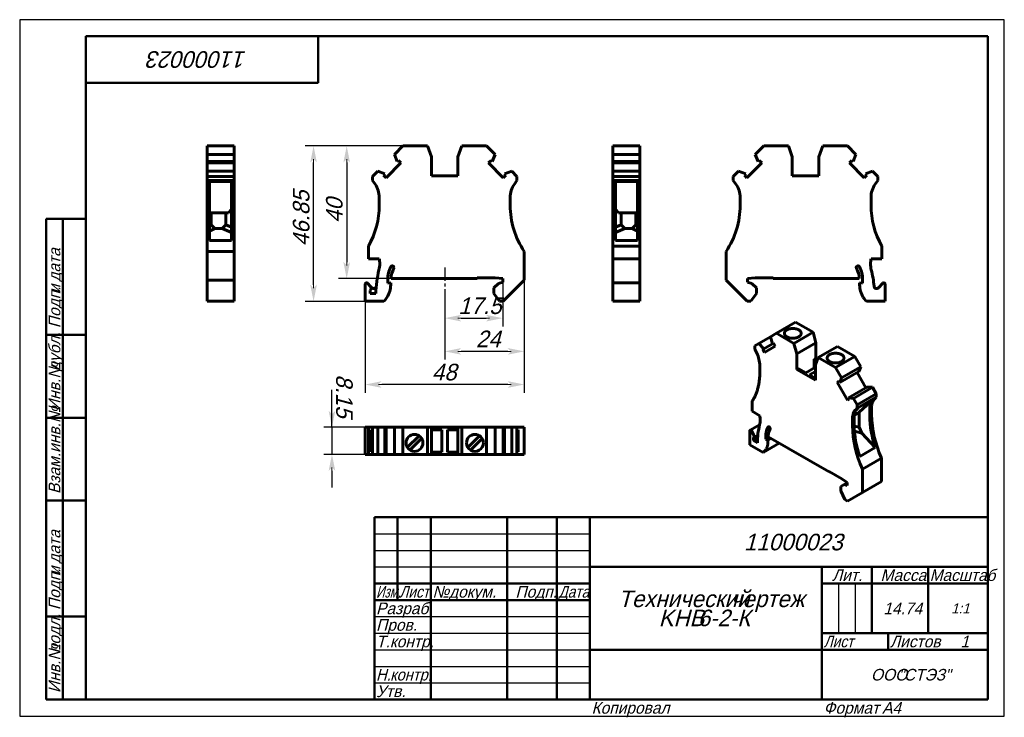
# Model space of a CAD drawing. Header units: millimetres. Extents: x 0 to 297, y 0 to 210.
import ezdxf

# ---------------------------------------------------------------- set-up
doc = ezdxf.new("R2010")
doc.units = ezdxf.units.MM
doc.linetypes.add('CENTER_per1_scale0.127559', pattern=[6.48, 4.05, -0.81, 0.81, -0.81])
doc.styles.add('TextStyle_1', font='T-FLEX Type A.TTF', dxfattribs={"oblique": 15, "height": 5})
doc.styles.add('TextStyle_2', font='T-FLEX Type A.TTF', dxfattribs={"oblique": 15, "height": 3.5})
doc.styles.add('TextStyle_3', font='T-FLEX Type A.TTF', dxfattribs={"width": 0.744064, "oblique": 15, "height": 3.5})
doc.styles.add('TextStyle_4', font='T-FLEX Type A.TTF', dxfattribs={"width": 0.883061, "oblique": 15, "height": 3.5})
doc.styles.add('TextStyle_5', font='T-FLEX Type A.TTF', dxfattribs={"width": 0.94413, "oblique": 15, "height": 3.5})
doc.styles.add('TextStyle_6', font='T-FLEX Type A.TTF', dxfattribs={"width": 0.98844, "oblique": 15, "height": 3.5})
doc.styles.add('TextStyle_7', font='T-FLEX Type A.TTF', dxfattribs={"oblique": 15, "height": 5})
doc.styles.add('TextStyle_8', font='T-FLEX Type A.TTF', dxfattribs={"oblique": 15, "height": 3})
doc.styles.add('TextStyle_9', font='T-FLEX Type A.TTF', dxfattribs={"oblique": 15, "height": 3.5})
doc.dimstyles.new('DIM_ST_1', dxfattribs={"dimtxt": 5, "dimasz": 5, "dimexe": 2.5, "dimexo": 0, "dimtad": 1, "dimrnd": 0.01, "dimdsep": 46, "dimtxsty": 'TextStyle_1', "dimblk": 'Arrow_3_C7_Status', "dimcen": 0.09, "dimclrd": 7, "dimclre": 7, "dimclrt": 7, "dimazin": 0, "dimtfac": 1, "dimtdec": 0, "dimtmove": 0, "dimatfit": 0, "dimldrblk": 'NONE', "dimfxl": 1, "dimtvp": 1, "dimtolj": 1, "dimarcsym": 0})
doc.dimstyles.new('DIM_ST_2', dxfattribs={"dimtxt": 5, "dimasz": 5, "dimexe": 2.5, "dimexo": 0, "dimtad": 1, "dimrnd": 0.01, "dimdsep": 46, "dimtxsty": 'TextStyle_1', "dimblk": 'Arrow_3_C7_Status', "dimcen": 0.09, "dimclrd": 7, "dimclre": 7, "dimclrt": 7, "dimazin": 0, "dimtfac": 1, "dimtdec": 0, "dimtmove": 0, "dimatfit": 0, "dimldrblk": 'NONE', "dimfxl": 1, "dimtvp": 1, "dimtolj": 1, "dimarcsym": 0})

# ---------------------------------------------------------------- blocks, each defined once
blk = doc.blocks.new('Arrow_3_C7_Status')
at = {"color": 7, "linetype": 'Continuous', "lineweight": 0}
blk.add_line((-1, 0), (-0.8, 0), dxfattribs=at)
at = {"color": 7}
blk.add_solid([(-1, -0.2), (0, 0), (-0.8, 0), (-1, 0.2)], dxfattribs=at)
blk = doc.blocks.new('*D5')
at = {"color": 7, "lineweight": -2}
for p, q in [((152.2, 131.48), (152.2, 97.5)), ((104.2, 125.08), (104.2, 97.5)), ((147.2, 100), (109.2, 100))]:
    blk.add_line(p, q, dxfattribs=at)
at = {"layer": 'Defpoints', "color": 0}
for p in [(152.2, 131.48), (104.2, 125.08), (104.2, 100)]:
    blk.add_point(p, dxfattribs=at)
at = {"color": 7, "lineweight": -2, "xscale": 5, "yscale": 5, "zscale": 5, "rotation": 180}
blk.add_blockref('Arrow_3_C7_Status', (104.2, 100), dxfattribs=at)
at = {"color": 7, "lineweight": -2, "xscale": 5, "yscale": 5, "zscale": 5}
blk.add_blockref('Arrow_3_C7_Status', (152.2, 100), dxfattribs=at)
blk = doc.blocks.new('_None')
blk = doc.blocks.new('*D6')
at = {"color": 7, "lineweight": -2}
for p, q in [((115.6, 171.94), (96.14, 171.94)), ((98.64, 166.94), (98.64, 136.93)), ((112.01, 131.93), (96.14, 131.93))]:
    blk.add_line(p, q, dxfattribs=at)
at = {"layer": 'Defpoints', "color": 0}
for p in [(115.6, 171.94), (98.64, 131.93), (112.01, 131.93)]:
    blk.add_point(p, dxfattribs=at)
at = {"color": 7, "lineweight": -2, "xscale": 5, "yscale": 5, "zscale": 5}
for p, rotation in [((98.64, 171.94), 90), ((98.64, 131.93), 270)]:
    blk.add_blockref('Arrow_3_C7_Status', p, dxfattribs=dict(at, rotation=rotation))
blk = doc.blocks.new('*D7')
at = {"color": 7, "lineweight": -2}
for p, q in [((152.2, 131.48), (152.2, 107.5)), ((128.2, 128.79), (128.2, 107.5)), ((147.2, 110), (133.2, 110))]:
    blk.add_line(p, q, dxfattribs=at)
at = {"layer": 'Defpoints', "color": 0}
for p in [(152.2, 131.48), (128.2, 128.79), (128.2, 110)]:
    blk.add_point(p, dxfattribs=at)
at = {"color": 7, "lineweight": -2, "xscale": 5, "yscale": 5, "zscale": 5, "rotation": 180}
blk.add_blockref('Arrow_3_C7_Status', (128.2, 110), dxfattribs=at)
at = {"color": 7, "lineweight": -2, "xscale": 5, "yscale": 5, "zscale": 5}
blk.add_blockref('Arrow_3_C7_Status', (152.2, 110), dxfattribs=at)
blk = doc.blocks.new('*D8')
at = {"color": 7, "lineweight": -2}
for p, q in [((115.6, 171.94), (86.14, 171.94)), ((88.64, 130.08), (88.64, 166.94)), ((104.2, 125.08), (86.14, 125.08))]:
    blk.add_line(p, q, dxfattribs=at)
at = {"layer": 'Defpoints', "color": 0}
for p in [(88.64, 171.94), (115.6, 171.94), (104.2, 125.08)]:
    blk.add_point(p, dxfattribs=at)
at = {"color": 7, "lineweight": -2, "xscale": 5, "yscale": 5, "zscale": 5}
for p, rotation in [((88.64, 171.94), 90), ((88.64, 125.08), 270)]:
    blk.add_blockref('Arrow_3_C7_Status', p, dxfattribs=dict(at, rotation=rotation))
blk = doc.blocks.new('*D9')
at = {"color": 7, "lineweight": -2}
for p, q in [((145.7, 130.83), (145.7, 117.5)), ((128.2, 128.79), (128.2, 117.5)), ((133.2, 120), (140.7, 120))]:
    blk.add_line(p, q, dxfattribs=at)
at = {"layer": 'Defpoints', "color": 0}
for p in [(145.7, 130.83), (128.2, 128.79), (145.7, 120)]:
    blk.add_point(p, dxfattribs=at)
at = {"color": 7, "lineweight": -2, "xscale": 5, "yscale": 5, "zscale": 5, "rotation": 180}
blk.add_blockref('Arrow_3_C7_Status', (128.2, 120), dxfattribs=at)
at = {"color": 7, "lineweight": -2, "xscale": 5, "yscale": 5, "zscale": 5}
blk.add_blockref('Arrow_3_C7_Status', (145.7, 120), dxfattribs=at)
blk = doc.blocks.new('*D10')
at = {"color": 7, "lineweight": -2}
for p, q in [((94.2, 87.09), (94.2, 98.4)), ((94.2, 92.09), (94.2, 97.09)), ((104.2, 87.09), (91.7, 87.09)), ((94.2, 87.09), (94.2, 78.94)), ((104.2, 78.94), (91.7, 78.94)), ((94.2, 73.94), (94.2, 68.94))]:
    blk.add_line(p, q, dxfattribs=at)
at = {"layer": 'Defpoints', "color": 0}
for p in [(104.2, 87.09), (94.2, 78.94), (104.2, 78.94)]:
    blk.add_point(p, dxfattribs=at)
at = {"color": 7, "lineweight": -2, "xscale": 5, "yscale": 5, "zscale": 5}
for p, rotation in [((94.2, 87.09), 269.9999999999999), ((94.2, 78.94), 89.9999999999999)]:
    blk.add_blockref('Arrow_3_C7_Status', p, dxfattribs=dict(at, rotation=rotation))
blk = doc.blocks.new('_FR1Страница_1')
at = {"color": 7, "linetype": 'Continuous', "lineweight": 25}
for p, q in [((0, 210), (0, 0)), ((297, 210), (0, 210)), ((297, 0), (297, 210)), ((107, 55), (172, 55)), ((107, 50), (172, 50)), ((107, 45), (172, 45)), ((247, 40), (247, 25)), ((252, 40), (252, 25)), ((107, 30), (172, 30)), ((107, 25), (172, 25)), ((107, 20), (172, 20)), ((242, 20), (292, 20)), ((262, 20), (262, 20)), ((107, 15), (172, 15)), ((107, 10), (172, 10)), ((0, 0), (297, 0))]:
    blk.add_line(p, q, dxfattribs=at)
at = {"color": 7, "linetype": 'Continuous', "lineweight": 50}
for p, q in [((20, 5), (20, 205)), ((20, 205), (292, 205)), ((90, 191), (90, 205)), ((292, 205), (292, 5)), ((20, 191), (90, 191)), ((8, 5), (8, 150)), ((8, 150), (20, 150)), ((13, 150), (13, 5)), ((8, 115), (20, 115)), ((8, 90), (20, 90)), ((20, 65), (8, 65)), ((107, 5), (107, 60)), ((107, 60), (292, 60)), ((114, 60), (114, 35)), ((124, 60), (124, 5)), ((147, 60), (147, 5)), ((162, 60), (162, 5)), ((172, 60), (172, 5)), ((172, 45), (292, 45)), ((242, 45), (242, 5)), ((257, 45), (257, 25)), ((274, 45), (274, 25)), ((107, 40), (172, 40)), ((242, 40), (292, 40)), ((107, 35), (172, 35)), ((8, 30), (20, 30)), ((242, 25), (292, 25)), ((262, 25), (262, 20)), ((172, 20), (292, 20)), ((20, 5), (8, 5)), ((292, 5), (20, 5))]:
    blk.add_line(p, q, dxfattribs=at)
at = {"color": 7, "oblique": 15}
for s, height, rotation, style, p in [('11000023', 5, 180, 'TextStyle_7', (68.52, 200.5)), ('дата', 3.5, 90, 'TextStyle_2', (12.25, 131.01)), ('Подп.', 3.5, 90, 'TextStyle_2', (12.25, 117)), ('и', 3.5, 90, 'TextStyle_2', (12.25, 127.51)), ('дубл.', 3.5, 90, 'TextStyle_2', (12.25, 104.01)), ('Инв.№', 3.5, 90, 'TextStyle_2', (12.25, 92)), ('Взам.инв.№', 3.5, 90, 'TextStyle_2', (12.25, 67)), ('дата', 3.5, 90, 'TextStyle_2', (12.25, 46.01)), ('Подп.', 3.5, 90, 'TextStyle_2', (12.25, 32)), ('и', 3.5, 90, 'TextStyle_2', (12.25, 42.51)), ('подл.', 3.5, 90, 'TextStyle_2', (12.25, 19.01)), ('Инв.№', 3.5, 90, 'TextStyle_2', (12.25, 7))]:
    blk.add_text(s, height=height, rotation=rotation, dxfattribs=dict(at, style=style)).set_placement(p)
for s, height, style, p in [('11000023', 5, 'TextStyle_7', (218.48, 50)), ('Лит.', 3.5, 'TextStyle_2', (245.03, 40.76)), ('Масса', 3.5, 'TextStyle_2', (259.65, 40.76)), ('№', 3.5, 'TextStyle_2', (124.5, 35.75)), ('Подп.', 3.5, 'TextStyle_2', (149.53, 35.75)), ('докум.', 3.5, 'TextStyle_2', (129.5, 35.75)), ('Технический', 5, 'TextStyle_7', (180.55, 32.88)), ('чертеж', 5, 'TextStyle_7', (214.51, 32.88)), ('Разраб.', 3.5, 'TextStyle_2', (107.5, 30.75)), ('14.74', 3.5, 'TextStyle_2', (260.53, 30.75)), ('1:1', 3, 'TextStyle_8', (280.99, 31)), ('KHB', 5, 'TextStyle_7', (192.75, 27.12)), ('6-2-К', 5, 'TextStyle_7', (204.54, 27.12)), ('Пров.', 3.5, 'TextStyle_2', (107.5, 25.75)), ('Т.контр.', 3.5, 'TextStyle_2', (107.5, 20.75)), ('Листов', 3.5, 'TextStyle_2', (262.5, 20.75)), ('1', 3.5, 'TextStyle_9', (283.78, 20.75)), ('ООО', 3.5, 'TextStyle_2', (256.78, 10.75)), ('"СТЭЗ"', 3.5, 'TextStyle_2', (265.03, 10.75)), ('Утв.', 3.5, 'TextStyle_2', (107.5, 5.75)), ('Копировал', 3.5, 'TextStyle_2', (172.5, 0.75)), ('Формат', 3.5, 'TextStyle_2', (242.5, 0.75)), ('A4', 3.5, 'TextStyle_2', (260.12, 0.75))]:
    blk.add_text(s, height=height, dxfattribs=dict(at, style=style)).set_placement(p)
for s, style, width, p in [('Масштаб', 'TextStyle_6', 0.98844, (274.5, 40.76)), ('Изм.', 'TextStyle_3', 0.744064, (107.5, 35.75)), ('Лист', 'TextStyle_4', 0.883061, (114.5, 35.75)), ('Дата', 'TextStyle_4', 0.883061, (162.5, 35.75)), ('Лист', 'TextStyle_4', 0.883061, (242.5, 20.75)), ('Н.', 'TextStyle_5', 0.94413, (107.5, 10.75)), ('контр.', 'TextStyle_5', 0.94413, (111.75, 10.75))]:
    blk.add_text(s, height=3.5, dxfattribs=dict(at, style=style, width=width)).set_placement(p)
blk = doc.blocks.new('Страница_1')
at = {"color": 7, "linetype": 'Continuous', "lineweight": 60}
for p, q in [((56.506, 171.935), (56.506, 169.361)), ((64.656, 171.935), (56.506, 171.935)), ((56.506, 169.361), (56.506, 167.218)), ((64.656, 169.361), (56.506, 169.361)), ((64.656, 171.935), (64.656, 169.361)), ((64.656, 169.361), (64.656, 167.218)), ((113.028, 169.361), (115.602, 171.935)), ((113.863, 167.218), (113.028, 169.361)), ((115.602, 171.935), (123.002, 171.935)), ((124.202, 168.638), (123.002, 171.935)), ((132.202, 168.638), (133.402, 171.935)), ((133.402, 171.935), (140.802, 171.935)), ((140.802, 171.935), (143.376, 169.361)), ((143.376, 169.361), (142.542, 167.218)), ((178.953, 171.935), (187.103, 171.935)), ((178.953, 169.361), (178.953, 171.935)), ((178.953, 169.361), (187.103, 169.361)), ((178.953, 167.218), (178.953, 169.361)), ((187.103, 169.361), (187.103, 171.935)), ((187.103, 167.218), (187.103, 169.361)), ((224.455, 171.935), (221.881, 169.361)), ((221.881, 169.361), (222.715, 167.218)), ((231.855, 171.935), (224.455, 171.935)), ((233.055, 168.638), (231.855, 171.935)), ((241.055, 168.638), (242.255, 171.935)), ((249.655, 171.935), (242.255, 171.935)), ((252.229, 169.361), (249.655, 171.935)), ((251.395, 167.218), (252.229, 169.361)), ((64.656, 167.218), (56.506, 167.218)), ((56.506, 167.216), (56.506, 166.835)), ((56.506, 166.835), (64.656, 166.835)), ((56.506, 166.835), (56.506, 164.329)), ((64.656, 167.216), (64.656, 166.835)), ((64.656, 166.835), (64.656, 164.329)), ((110.52, 162.363), (114.992, 166.835)), ((114.236, 167.592), (113.863, 167.218)), ((114.992, 166.835), (114.236, 167.592)), ((124.202, 162.935), (124.202, 168.638)), ((132.202, 162.935), (132.202, 168.638)), ((142.169, 167.592), (141.412, 166.835)), ((141.412, 166.835), (145.885, 162.363)), ((142.542, 167.218), (142.169, 167.592)), ((178.953, 167.218), (187.103, 167.218)), ((178.953, 166.835), (178.953, 167.216)), ((187.103, 166.835), (178.953, 166.835)), ((178.953, 164.329), (178.953, 166.835)), ((187.103, 166.835), (187.103, 167.216)), ((187.103, 164.329), (187.103, 166.835)), ((223.845, 166.835), (219.373, 162.363)), ((222.715, 167.218), (223.089, 167.592)), ((223.089, 167.592), (223.845, 166.835)), ((233.055, 162.935), (233.055, 168.638)), ((241.055, 162.935), (241.055, 168.638)), ((250.265, 166.835), (251.021, 167.592)), ((254.737, 162.363), (250.265, 166.835)), ((251.021, 167.592), (251.395, 167.218)), ((56.506, 164.327), (56.506, 162.735)), ((64.656, 164.327), (56.506, 164.327)), ((64.656, 164.327), (64.656, 162.735)), ((106.402, 162.735), (107.994, 164.327)), ((107.994, 164.327), (110.137, 163.492)), ((110.137, 163.492), (109.763, 163.119)), ((146.268, 163.492), (148.411, 164.327)), ((146.641, 163.119), (146.268, 163.492)), ((148.411, 164.327), (150.002, 162.735)), ((178.953, 164.327), (187.103, 164.327)), ((178.953, 162.735), (178.953, 164.327)), ((187.103, 162.735), (187.103, 164.327)), ((216.847, 164.327), (215.255, 162.735)), ((218.989, 163.492), (216.847, 164.327)), ((218.616, 163.119), (218.989, 163.492)), ((257.263, 164.327), (255.121, 163.492)), ((255.121, 163.492), (255.494, 163.119)), ((258.855, 162.735), (257.263, 164.327)), ((56.506, 162.735), (56.506, 161.535)), ((56.506, 162.735), (64.656, 162.735)), ((64.656, 161.535), (56.506, 161.535)), ((56.506, 160.415), (56.506, 161.535)), ((56.506, 160.415), (56.506, 156.4)), ((63.906, 161.257), (57.256, 161.257)), ((57.256, 160.415), (57.256, 161.257)), ((57.256, 160.415), (57.256, 156.4)), ((63.906, 160.415), (63.906, 161.257)), ((63.906, 160.415), (63.906, 156.4)), ((64.656, 162.735), (64.656, 161.535)), ((64.656, 160.415), (64.656, 161.535)), ((64.656, 160.415), (64.656, 156.4)), ((106.402, 162.735), (106.402, 161.535)), ((107.186, 160.415), (106.402, 161.535)), ((109.763, 163.119), (110.52, 162.363)), ((124.202, 162.935), (132.202, 162.935)), ((145.885, 162.363), (146.641, 163.119)), ((149.218, 160.415), (150.002, 161.535)), ((150.002, 162.735), (150.002, 161.535)), ((187.103, 162.735), (178.953, 162.735)), ((178.953, 162.735), (178.953, 161.535)), ((178.953, 161.535), (187.103, 161.535)), ((178.953, 160.415), (178.953, 161.535)), ((178.953, 160.415), (178.953, 156.4)), ((179.703, 161.257), (186.353, 161.257)), ((179.703, 160.415), (179.703, 161.257)), ((179.703, 160.415), (179.703, 156.4)), ((186.353, 160.415), (186.353, 161.257)), ((186.353, 160.415), (186.353, 156.4)), ((187.103, 162.735), (187.103, 161.535)), ((187.103, 160.415), (187.103, 161.535)), ((187.103, 160.415), (187.103, 156.4)), ((215.255, 162.735), (215.255, 161.535)), ((216.039, 160.415), (215.255, 161.535)), ((219.373, 162.363), (218.616, 163.119)), ((241.055, 162.935), (233.055, 162.935)), ((255.494, 163.119), (254.737, 162.363)), ((258.071, 160.415), (258.855, 161.535)), ((258.855, 162.735), (258.855, 161.535)), ((56.506, 154.035), (56.506, 156.4)), ((57.256, 154.035), (57.256, 156.4)), ((63.906, 154.035), (63.906, 156.4)), ((64.656, 156.4), (64.656, 154.035)), ((108.452, 154.035), (108.452, 156.4)), ((147.952, 154.035), (147.952, 156.4)), ((178.953, 156.4), (178.953, 154.035)), ((179.703, 154.035), (179.703, 156.4)), ((186.353, 154.035), (186.353, 156.4)), ((187.103, 154.035), (187.103, 156.4)), ((217.305, 156.4), (217.305, 154.035)), ((256.805, 156.4), (256.805, 154.035)), ((56.506, 154.035), (56.506, 140.091)), ((57.256, 154.035), (57.256, 143.435)), ((57.256, 151.88), (57.356, 151.751)), ((57.356, 151.751), (62.956, 151.751)), ((57.756, 151.751), (57.756, 148.185)), ((62.156, 148.185), (62.156, 151.751)), ((62.956, 151.751), (63.906, 152.979)), ((63.906, 154.035), (63.906, 143.435)), ((64.656, 154.035), (64.656, 140.091)), ((178.953, 154.035), (178.953, 141.709)), ((179.703, 154.035), (179.703, 143.435)), ((180.653, 151.751), (179.703, 152.979)), ((186.253, 151.751), (180.653, 151.751)), ((181.453, 148.185), (181.453, 151.751)), ((185.853, 151.751), (185.853, 148.185)), ((186.353, 151.88), (186.253, 151.751)), ((186.353, 154.035), (186.353, 143.435)), ((187.103, 154.035), (187.103, 141.709)), ((57.256, 148.105), (57.756, 148.185)), ((57.256, 146.285), (58.856, 147.085)), ((57.756, 148.185), (58.856, 147.085)), ((61.056, 147.085), (58.856, 147.085)), ((61.056, 147.085), (62.156, 148.185)), ((63.906, 145.875), (61.056, 147.085)), ((62.156, 148.185), (63.906, 147.46)), ((181.453, 148.185), (179.703, 147.46)), ((179.703, 145.875), (182.553, 147.085)), ((182.553, 147.085), (181.453, 148.185)), ((182.553, 147.085), (184.753, 147.085)), ((185.853, 148.185), (184.753, 147.085)), ((186.353, 146.285), (184.753, 147.085)), ((186.353, 148.105), (185.853, 148.185)), ((63.906, 143.435), (57.256, 143.435)), ((186.353, 143.435), (179.703, 143.435)), ((64.656, 140.091), (56.506, 140.091)), ((56.506, 140.091), (56.506, 131.485)), ((64.656, 140.091), (64.656, 131.485)), ((105.202, 141.709), (105.202, 137.935)), ((152.202, 140.091), (152.202, 131.485)), ((178.953, 141.709), (178.953, 137.935)), ((187.103, 141.709), (178.953, 141.709)), ((187.103, 141.709), (187.103, 137.935)), ((213.055, 140.091), (213.055, 131.485)), ((260.055, 141.709), (260.055, 137.935)), ((105.202, 137.935), (108.446, 137.935)), ((178.953, 137.935), (187.103, 137.935)), ((178.953, 136.41), (178.953, 137.935)), ((187.103, 136.41), (187.103, 137.935)), ((260.055, 137.935), (256.812, 137.935)), ((178.953, 134.577), (178.953, 136.41)), ((178.953, 134.577), (178.953, 130.644)), ((187.103, 134.577), (187.103, 136.41)), ((187.103, 134.577), (187.103, 130.644)), ((64.656, 131.485), (56.506, 131.485)), ((56.506, 131.485), (56.506, 125.085)), ((64.656, 131.485), (64.656, 125.085)), ((111.002, 130.556), (111.002, 131.635)), ((138.002, 131.935), (112.008, 131.935)), ((138.002, 131.935), (138.002, 132.135)), ((143.416, 132.135), (138.002, 132.135)), ((145.702, 131.935), (143.416, 132.135)), ((144.405, 130.487), (145.702, 130.835)), ((145.702, 130.835), (145.702, 131.935)), ((152.202, 131.485), (145.802, 125.085)), ((213.055, 131.485), (219.455, 125.085)), ((219.555, 131.935), (221.841, 132.135)), ((219.555, 130.835), (219.555, 131.935)), ((220.853, 130.487), (219.555, 130.835)), ((221.841, 132.135), (227.255, 132.135)), ((227.255, 131.935), (227.255, 132.135)), ((227.255, 131.935), (253.249, 131.935)), ((254.255, 130.556), (254.255, 131.635)), ((104.202, 130.242), (104.202, 125.085)), ((105.739, 129.671), (104.885, 130.525)), ((105.702, 127.435), (105.702, 128.364)), ((106.255, 129.155), (105.739, 129.671)), ((111.902, 130.635), (111.002, 130.556)), ((111.902, 130.079), (111.902, 130.635)), ((144.405, 130.487), (143.052, 129.135)), ((143.052, 127.485), (143.052, 129.135)), ((187.103, 130.642), (178.953, 130.642)), ((178.953, 130.642), (178.953, 130.242)), ((178.953, 130.242), (178.953, 125.085)), ((187.103, 130.642), (187.103, 130.242)), ((187.103, 130.242), (187.103, 125.085)), ((220.853, 130.487), (222.205, 129.135)), ((222.205, 127.485), (222.205, 129.135)), ((253.355, 130.635), (254.255, 130.556)), ((253.355, 130.079), (253.355, 130.635)), ((259.003, 129.155), (260.372, 130.525)), ((261.055, 130.242), (261.055, 125.085)), ((64.656, 125.085), (56.506, 125.085)), ((109.868, 125.085), (104.202, 125.085)), ((107.41, 127.435), (105.702, 127.435)), ((144.733, 125.085), (143.052, 127.485)), ((145.802, 125.085), (144.733, 125.085)), ((178.953, 125.085), (187.103, 125.085)), ((219.455, 125.085), (220.524, 125.085)), ((220.524, 125.085), (222.205, 127.485)), ((255.389, 125.085), (261.055, 125.085)), ((234.064, 118.76), (228.301, 115.433)), ((234.064, 118.76), (239.296, 115.739)), ((226.479, 114.381), (222.921, 112.327)), ((226.481, 114.382), (228.301, 115.433)), ((227.071, 112.292), (226.481, 114.382)), ((228.301, 115.433), (233.534, 112.412)), ((239.296, 115.739), (233.534, 112.412)), ((240.145, 112.558), (239.296, 115.739)), ((221.796, 111.677), (222.921, 112.327)), ((221.796, 111.677), (221.796, 110.698)), ((222.35, 109.463), (221.796, 110.698)), ((222.921, 112.327), (224.436, 110.771)), ((224.436, 110.771), (224.172, 110.619)), ((224.172, 110.619), (224.707, 109.692)), ((227.069, 112.291), (224.436, 110.771)), ((224.707, 109.692), (227.87, 111.518)), ((227.335, 112.445), (227.071, 112.292)), ((227.87, 111.518), (227.335, 112.445)), ((234.382, 109.23), (233.534, 112.412)), ((240.145, 112.558), (234.382, 109.23)), ((240.145, 107.901), (240.145, 112.558)), ((246.65, 111.494), (240.887, 108.166)), ((246.65, 111.494), (251.883, 108.473)), ((234.382, 104.574), (234.382, 109.23)), ((239.615, 107.595), (240.145, 107.901)), ((239.615, 107.595), (239.615, 105.023)), ((240.476, 107.098), (239.615, 107.595)), ((240.039, 105.964), (240.887, 108.166)), ((240.145, 107.901), (240.669, 107.599)), ((240.887, 108.166), (246.12, 105.145)), ((251.883, 108.473), (246.12, 105.145)), ((251.883, 108.473), (253.703, 105.32)), ((223.245, 103.737), (223.245, 105.668)), ((234.382, 104.574), (234.859, 104.849)), ((234.382, 104.574), (240.039, 101.308)), ((234.859, 104.849), (237.087, 103.563)), ((237.087, 103.563), (240.039, 105.268)), ((240.039, 101.308), (240.039, 105.964)), ((246.12, 105.145), (247.94, 101.993)), ((253.703, 105.32), (247.94, 101.993)), ((253.703, 105.32), (253.113, 103.911)), ((240.039, 103.892), (238.279, 102.875)), ((238.279, 102.875), (240.039, 101.859)), ((247.086, 101.041), (246.551, 100.732)), ((247.35, 100.584), (247.086, 101.041)), ((253.113, 103.911), (247.35, 100.584)), ((247.94, 101.993), (247.35, 100.584)), ((252.578, 103.602), (255.213, 99.039)), ((246.551, 100.732), (249.714, 95.255)), ((255.748, 99.348), (249.985, 96.021)), ((257.263, 99.154), (251.5, 95.827)), ((255.748, 99.348), (257.263, 99.154)), ((257.263, 99.154), (258.388, 97.205)), ((249.714, 95.255), (250.249, 95.564)), ((250.249, 95.564), (249.985, 96.021)), ((249.985, 96.021), (251.5, 95.827)), ((251.5, 95.827), (252.625, 93.878)), ((252.625, 93.878), (258.388, 97.205)), ((258.388, 96.225), (252.625, 92.898)), ((257.721, 95.772), (253.018, 93.057)), ((253.191, 91.627), (257.721, 95.772)), ((257.304, 95.325), (257.721, 95.772)), ((257.834, 95.631), (258.388, 96.225)), ((258.388, 97.205), (258.388, 96.225)), ((220.947, 94.999), (220.947, 91.918)), ((252.071, 92.304), (252.625, 92.898)), ((252.601, 92.61), (253.018, 93.057)), ((252.625, 93.878), (252.625, 92.898)), ((256.408, 90.632), (256.408, 92.563)), ((256.939, 92.87), (256.939, 90.938)), ((220.947, 91.918), (223.24, 90.594)), ((251.176, 87.611), (251.176, 89.542)), ((251.706, 87.917), (251.706, 89.849)), ((251.749, 90.568), (251.847, 90.625)), ((251.847, 90.625), (253.191, 91.627)), ((253.191, 91.627), (253.191, 87.121)), ((104.202, 78.94), (104.202, 87.09)), ((104.885, 87.09), (104.202, 87.09)), ((105.2, 87.09), (104.885, 87.09)), ((105.202, 78.94), (105.202, 87.09)), ((106.4, 87.09), (105.202, 87.09)), ((106.402, 86.34), (106.094, 86.34)), ((106.094, 79.69), (106.094, 86.34)), ((106.402, 87.09), (107.994, 87.09)), ((106.402, 78.94), (106.402, 87.09)), ((107.994, 87.09), (110.137, 87.09)), ((107.994, 87.09), (107.994, 78.94)), ((110.137, 87.09), (110.137, 78.94)), ((110.139, 87.09), (110.52, 87.09)), ((110.52, 87.09), (113.026, 87.09)), ((110.52, 78.94), (110.52, 87.09)), ((113.028, 87.09), (113.028, 78.94)), ((113.028, 87.09), (115.602, 87.09)), ((115.602, 87.09), (115.602, 78.94)), ((115.602, 87.09), (123.002, 87.09)), ((124.202, 87.09), (123.002, 87.09)), ((123.002, 87.09), (123.002, 78.94)), ((124.202, 87.09), (132.202, 87.09)), ((124.202, 87.09), (124.202, 78.94)), ((127.352, 86.34), (124.202, 86.34)), ((127.352, 79.615), (127.352, 86.34)), ((132.202, 86.34), (129.038, 86.34)), ((129.038, 86.34), (129.038, 79.615)), ((132.202, 87.09), (133.402, 87.09)), ((132.202, 87.09), (132.202, 78.94)), ((133.402, 87.09), (133.402, 78.94)), ((133.402, 87.09), (140.802, 87.09)), ((140.802, 87.09), (143.376, 87.09)), ((140.802, 87.09), (140.802, 78.94)), ((143.376, 87.09), (143.376, 78.94)), ((143.378, 87.09), (145.885, 87.09)), ((145.885, 87.09), (146.266, 87.09)), ((145.885, 78.94), (145.885, 87.09)), ((146.268, 87.09), (148.411, 87.09)), ((146.268, 87.09), (146.268, 78.94)), ((148.411, 87.09), (150.002, 87.09)), ((148.411, 87.09), (148.411, 78.94)), ((150.002, 78.94), (150.002, 87.09)), ((150.002, 86.34), (150.311, 86.34)), ((150.004, 87.09), (152.202, 87.09)), ((150.311, 86.34), (150.311, 79.69)), ((152.202, 87.09), (152.202, 78.94)), ((223.191, 87.884), (220.323, 86.228)), ((251.711, 87.475), (253.191, 87.121)), ((253.191, 87.121), (253.984, 85.369)), ((116.928, 81.018), (120.449, 84.539)), ((121.227, 83.761), (117.706, 80.24)), ((135.178, 81.018), (138.699, 84.539)), ((139.477, 83.761), (135.956, 80.24)), ((220.24, 86.045), (220.24, 81.834)), ((221.326, 84.952), (220.723, 85.997)), ((221.301, 83.141), (221.301, 83.899)), ((221.301, 83.141), (222.572, 83.875)), ((221.326, 83.913), (222.64, 84.671)), ((225.048, 83.526), (225.048, 84.406)), ((225.048, 83.526), (226.023, 84.088)), ((225.685, 83.222), (225.048, 83.526)), ((226.604, 83.753), (225.685, 83.222)), ((225.685, 82.768), (225.685, 83.222)), ((244.14, 73.629), (225.76, 84.241)), ((253.984, 85.369), (251.789, 85.91)), ((258.076, 81.014), (253.984, 85.369)), ((224.246, 79.521), (220.24, 81.834)), ((222.508, 82.444), (221.301, 83.141)), ((229.09, 82.318), (224.246, 79.521)), ((258.076, 81.014), (253.374, 78.3)), ((104.885, 78.94), (104.202, 78.94)), ((105.2, 78.94), (104.885, 78.94)), ((106.4, 78.94), (105.202, 78.94)), ((106.402, 79.69), (106.094, 79.69)), ((106.402, 78.94), (107.994, 78.94)), ((107.994, 78.94), (110.137, 78.94)), ((110.139, 78.94), (110.52, 78.94)), ((110.52, 78.94), (113.026, 78.94)), ((113.028, 78.94), (115.602, 78.94)), ((115.602, 78.94), (123.002, 78.94)), ((124.202, 78.94), (123.002, 78.94)), ((124.202, 79.615), (127.352, 79.615)), ((124.202, 78.94), (132.202, 78.94)), ((129.038, 79.615), (132.202, 79.615)), ((132.202, 78.94), (133.402, 78.94)), ((133.402, 78.94), (140.802, 78.94)), ((140.802, 78.94), (143.376, 78.94)), ((143.378, 78.94), (145.885, 78.94)), ((145.885, 78.94), (146.266, 78.94)), ((146.268, 78.94), (148.411, 78.94)), ((148.411, 78.94), (150.002, 78.94)), ((150.002, 79.69), (150.311, 79.69)), ((150.004, 78.94), (152.202, 78.94)), ((259.944, 77.818), (254.181, 74.491)), ((259.944, 77.818), (259.944, 70.791)), ((254.181, 74.491), (254.181, 67.464)), ((244.14, 73.629), (244.14, 73.792)), ((247.968, 71.582), (244.14, 73.792)), ((244.14, 73.629), (244.282, 73.71)), ((249.585, 70.485), (247.968, 71.582)), ((248.667, 69.833), (247.711, 69.281)), ((247.711, 67.934), (247.711, 69.281)), ((249.585, 70.363), (248.667, 69.833)), ((248.667, 69.833), (249.585, 69.587)), ((249.585, 69.587), (249.585, 70.485)), ((259.944, 70.791), (254.181, 67.464)), ((248.899, 65.288), (247.711, 67.934)), ((254.181, 67.464), (249.656, 64.851)), ((249.656, 64.851), (248.899, 65.288))]:
    blk.add_line(p, q, dxfattribs=at)
at = {"color": 7, "linetype": 'CENTER_per1_scale0.127559', "lineweight": 25}
blk.add_line((128.202, 135.27), (128.202, 128.79), dxfattribs=at)
blk.add_line((128.202, 135.27), (128.202, 128.79), dxfattribs=at)
at = {"color": 7, "lineweight": 60, "flags": 128}
for points in [[(235.001, 114.382), (234.91, 114.332), (234.815, 114.285), (234.717, 114.241), (234.614, 114.199), (234.509, 114.16), (234.4, 114.125), (234.288, 114.092), (234.174, 114.063), (234.057, 114.037), (233.938, 114.014), (233.817, 113.995), (233.695, 113.979), (233.572, 113.967), (233.448, 113.958), (233.323, 113.953), (233.198, 113.951), (233.073, 113.953), (232.948, 113.958), (232.824, 113.967), (232.7, 113.979), (232.578, 113.995), (232.457, 114.014), (232.339, 114.037), (232.222, 114.063), (232.107, 114.092), (231.996, 114.125), (231.887, 114.16), (231.781, 114.199), (231.679, 114.241), (231.58, 114.285), (231.485, 114.332), (231.395, 114.382), (231.308, 114.434), (231.227, 114.489), (231.15, 114.546), (231.077, 114.605), (231.01, 114.666), (230.949, 114.729), (230.893, 114.794), (230.842, 114.86), (230.797, 114.927), (230.758, 114.996), (230.724, 115.065), (230.697, 115.136), (230.675, 115.207), (230.66, 115.279), (230.651, 115.351), (230.648, 115.423), (230.651, 115.495), (230.66, 115.567), (230.675, 115.639), (230.697, 115.71), (230.724, 115.781), (230.758, 115.85), (230.797, 115.919), (230.842, 115.986), (230.893, 116.053), (230.949, 116.117), (231.01, 116.18), (231.077, 116.241), (231.15, 116.3), (231.227, 116.357), (231.308, 116.412), (231.395, 116.464)], [(231.395, 116.464), (231.485, 116.514), (231.58, 116.561), (231.679, 116.606), (231.781, 116.647), (231.887, 116.686), (231.996, 116.721), (232.107, 116.754), (232.222, 116.783), (232.339, 116.809), (232.457, 116.832), (232.578, 116.851), (232.7, 116.867), (232.824, 116.879), (232.948, 116.888), (233.073, 116.894), (233.198, 116.895), (233.323, 116.894), (233.448, 116.888), (233.572, 116.879), (233.695, 116.867), (233.817, 116.851), (233.938, 116.832), (234.057, 116.809), (234.174, 116.783), (234.288, 116.754), (234.4, 116.721), (234.509, 116.686), (234.614, 116.647), (234.717, 116.606), (234.815, 116.561), (234.91, 116.514), (235.001, 116.464), (235.087, 116.412), (235.169, 116.357), (235.246, 116.3), (235.318, 116.241), (235.385, 116.18), (235.447, 116.117), (235.503, 116.053), (235.554, 115.986), (235.599, 115.919), (235.638, 115.85), (235.671, 115.781), (235.699, 115.71), (235.72, 115.639), (235.735, 115.567), (235.745, 115.495), (235.748, 115.423), (235.745, 115.351), (235.735, 115.279), (235.72, 115.207), (235.699, 115.136), (235.671, 115.065), (235.638, 114.996), (235.599, 114.927), (235.554, 114.86), (235.503, 114.794), (235.447, 114.729), (235.385, 114.666), (235.318, 114.605), (235.246, 114.546), (235.169, 114.489), (235.087, 114.434), (235.001, 114.382)], [(244.299, 109.014), (244.213, 108.961), (244.131, 108.906), (244.054, 108.85), (243.982, 108.79), (243.915, 108.729), (243.853, 108.667), (243.797, 108.602), (243.747, 108.536), (243.701, 108.469), (243.662, 108.4), (243.629, 108.33), (243.601, 108.26), (243.58, 108.189), (243.565, 108.117), (243.555, 108.045), (243.552, 107.973), (243.555, 107.9), (243.565, 107.828), (243.58, 107.756), (243.601, 107.685), (243.629, 107.615), (243.662, 107.545), (243.701, 107.477), (243.747, 107.409), (243.797, 107.343), (243.853, 107.279), (243.915, 107.216), (243.982, 107.155), (244.054, 107.096), (244.131, 107.039), (244.213, 106.984), (244.299, 106.931), (244.39, 106.882), (244.485, 106.834), (244.583, 106.79), (244.686, 106.748), (244.791, 106.71), (244.9, 106.674), (245.012, 106.642), (245.127, 106.612), (245.243, 106.586), (245.362, 106.564), (245.483, 106.544), (245.605, 106.529), (245.728, 106.516), (245.852, 106.507), (245.977, 106.502), (246.102, 106.5), (246.228, 106.502), (246.352, 106.507), (246.477, 106.516), (246.6, 106.529), (246.722, 106.544), (246.843, 106.564), (246.961, 106.586), (247.078, 106.612), (247.193, 106.642), (247.304, 106.674), (247.413, 106.71), (247.519, 106.748), (247.621, 106.79), (247.72, 106.834), (247.815, 106.882), (247.906, 106.931)], [(247.906, 106.931), (247.992, 106.984), (248.074, 107.039), (248.151, 107.096), (248.223, 107.155), (248.29, 107.216), (248.351, 107.279), (248.408, 107.343), (248.458, 107.409), (248.503, 107.477), (248.543, 107.545), (248.576, 107.615), (248.603, 107.685), (248.625, 107.756), (248.64, 107.828), (248.649, 107.9), (248.652, 107.973), (248.649, 108.045), (248.64, 108.117), (248.625, 108.189), (248.603, 108.26), (248.576, 108.33), (248.543, 108.4), (248.503, 108.469), (248.458, 108.536), (248.408, 108.602), (248.351, 108.667), (248.29, 108.729), (248.223, 108.79), (248.151, 108.85), (248.074, 108.906), (247.992, 108.961), (247.906, 109.014), (247.815, 109.063), (247.72, 109.111), (247.621, 109.155), (247.519, 109.197), (247.413, 109.235), (247.304, 109.271), (247.193, 109.303), (247.078, 109.333), (246.961, 109.359), (246.843, 109.381), (246.722, 109.401), (246.6, 109.416), (246.477, 109.429), (246.352, 109.438), (246.228, 109.443), (246.102, 109.445), (245.977, 109.443), (245.852, 109.438), (245.728, 109.429), (245.605, 109.416), (245.483, 109.401), (245.362, 109.381), (245.243, 109.359), (245.127, 109.333), (245.012, 109.303), (244.9, 109.271), (244.791, 109.235), (244.686, 109.197), (244.583, 109.155), (244.485, 109.111), (244.39, 109.063), (244.299, 109.014)], [(223.245, 103.737), (223.243, 103.408), (223.236, 103.082), (223.224, 102.759), (223.208, 102.439), (223.187, 102.122), (223.163, 101.813), (223.133, 101.508), (223.099, 101.206), (223.061, 100.906), (223.018, 100.605), (222.97, 100.306), (222.917, 100.012), (222.86, 99.721), (222.798, 99.433), (222.732, 99.15), (222.661, 98.87), (222.586, 98.595), (222.506, 98.324), (222.422, 98.057), (222.334, 97.794), (222.241, 97.535), (222.146, 97.286), (222.046, 97.04), (221.943, 96.799), (221.835, 96.562), (221.721, 96.324), (221.602, 96.092), (221.479, 95.863), (221.352, 95.64), (221.221, 95.422), (221.086, 95.208), (220.947, 94.999)], [(257.304, 95.325), (257.224, 95.236), (257.148, 95.142), (257.076, 95.044), (257.007, 94.942), (256.941, 94.836), (256.88, 94.725), (256.811, 94.589), (256.748, 94.448), (256.69, 94.301), (256.638, 94.15), (256.597, 94.017), (256.56, 93.881), (256.528, 93.741), (256.499, 93.598), (256.474, 93.452), (256.453, 93.303), (256.434, 93.124), (256.42, 92.941), (256.411, 92.754), (256.408, 92.563)], [(257.834, 95.631), (257.755, 95.542), (257.679, 95.448), (257.606, 95.351), (257.537, 95.248), (257.472, 95.142), (257.41, 95.031), (257.342, 94.895), (257.278, 94.754), (257.221, 94.608), (257.168, 94.456), (257.127, 94.323), (257.091, 94.187), (257.058, 94.048), (257.029, 93.905), (257.004, 93.759), (256.983, 93.61), (256.964, 93.43), (256.95, 93.247), (256.942, 93.06), (256.939, 92.87)], [(252.071, 92.304), (251.992, 92.215), (251.916, 92.121), (251.843, 92.023), (251.774, 91.921), (251.709, 91.815), (251.647, 91.704), (251.579, 91.568), (251.516, 91.427), (251.458, 91.28), (251.405, 91.129), (251.364, 90.996), (251.328, 90.86), (251.295, 90.72), (251.266, 90.577), (251.241, 90.431), (251.221, 90.282), (251.201, 90.103), (251.187, 89.92), (251.179, 89.733), (251.176, 89.542)], [(252.601, 92.61), (252.522, 92.521), (252.446, 92.427), (252.374, 92.33), (252.305, 92.227), (252.239, 92.121), (252.177, 92.01), (252.109, 91.874), (252.046, 91.733), (251.988, 91.587), (251.935, 91.435), (251.895, 91.302), (251.858, 91.166), (251.825, 91.026), (251.797, 90.884), (251.772, 90.738), (251.751, 90.589), (251.731, 90.409), (251.717, 90.226), (251.709, 90.039), (251.706, 89.849)], [(220.723, 85.997), (220.702, 86.031), (220.68, 86.063), (220.656, 86.093), (220.631, 86.121), (220.605, 86.147), (220.578, 86.17), (220.551, 86.191), (220.523, 86.208), (220.495, 86.223), (220.468, 86.234), (220.441, 86.242), (220.415, 86.246), (220.389, 86.247), (220.366, 86.244), (220.343, 86.238), (220.323, 86.228), (220.304, 86.215), (220.288, 86.199), (220.273, 86.18), (220.261, 86.158), (220.252, 86.133), (220.245, 86.106), (220.241, 86.076), (220.24, 86.045)], [(225.731, 87.184), (225.658, 87.061), (225.589, 86.935), (225.523, 86.803), (225.462, 86.668), (225.405, 86.528), (225.353, 86.387), (225.305, 86.242), (225.261, 86.093), (225.221, 85.94), (225.185, 85.781), (225.153, 85.619), (225.125, 85.453), (225.101, 85.284), (225.082, 85.112), (225.067, 84.939), (225.057, 84.764), (225.05, 84.587), (225.048, 84.406)], [(226.397, 86.608), (226.394, 86.654), (226.388, 86.703), (226.377, 86.752), (226.362, 86.803), (226.344, 86.853), (226.321, 86.903), (226.296, 86.952), (226.267, 86.999), (226.235, 87.044), (226.201, 87.086), (226.166, 87.124), (226.128, 87.159), (226.09, 87.19), (226.051, 87.216), (226.012, 87.237), (225.973, 87.253), (225.935, 87.263), (225.899, 87.268), (225.864, 87.268), (225.831, 87.262), (225.801, 87.25), (225.774, 87.233), (225.751, 87.211), (225.731, 87.184)], [(226.355, 86.441), (226.281, 86.315), (226.211, 86.183), (226.146, 86.047), (226.086, 85.905), (226.03, 85.758), (225.98, 85.607), (225.934, 85.45), (225.894, 85.29), (225.859, 85.125), (225.829, 84.955), (225.804, 84.782), (225.784, 84.605), (225.769, 84.425), (225.76, 84.241)], [(226.355, 86.441), (226.373, 86.476), (226.386, 86.516), (226.394, 86.56), (226.397, 86.608)], [(221.301, 83.899), (221.333, 83.917), (221.363, 83.937), (221.39, 83.962), (221.415, 83.99), (221.438, 84.022), (221.457, 84.057), (221.474, 84.095), (221.488, 84.136), (221.499, 84.179), (221.507, 84.226), (221.511, 84.274), (221.513, 84.325)], [(221.513, 84.325), (221.511, 84.384), (221.505, 84.444), (221.495, 84.506), (221.482, 84.57), (221.464, 84.634), (221.443, 84.698), (221.419, 84.763), (221.391, 84.827), (221.36, 84.89), (221.326, 84.952)], [(224.893, 80.124), (224.977, 80.231), (225.057, 80.344), (225.132, 80.462), (225.203, 80.586), (225.269, 80.715), (225.329, 80.846), (225.385, 80.982), (225.436, 81.123), (225.483, 81.268), (225.525, 81.421), (225.563, 81.577), (225.595, 81.738), (225.623, 81.903), (225.645, 82.072), (225.663, 82.241), (225.675, 82.413), (225.682, 82.589), (225.685, 82.768)]]:
    blk.add_lwpolyline(points, dxfattribs=at)
at = {"color": 7, "linetype": 'Continuous', "lineweight": 60}
for centre, radius, start, end in [((101.452, 156.4), 7, 0, 35), ((154.952, 156.4), 7, 145, 180), ((210.305, 156.4), 7, 359.99999, 35), ((263.805, 156.4), 7, 145, 180), ((83.452, 154.035), 25, 330.45864, 0), ((172.952, 154.035), 25, 180, 213.90126), ((192.305, 154.035), 25, 326.09874, 0), ((281.805, 154.035), 25, 180, 209.54136), ((101.102, 136.41), 7.5, 0, 11.73422), ((264.155, 136.41), 7.5, 168.26578, 179.99999), ((139.502, 126.735), 32.1, 165.85889, 178.75046), ((101.102, 136.41), 7.5, 345.85889, 0), ((119.302, 131.635), 8.3, 152.09877, 180), ((112.409, 135.285), 0.5, 0, 152.09877), ((119.302, 131.635), 7.3, 152.09877, 177.64472), ((112.409, 135.285), 0.5, 332.09877, 0.00001), ((252.848, 135.285), 0.5, 27.90123, 180), ((252.848, 135.285), 0.5, 180, 207.90123), ((245.955, 131.635), 7.3, 2.35528, 27.90123), ((245.955, 131.635), 8.3, 0, 27.90123), ((264.155, 136.41), 7.5, 180, 194.14111), ((225.755, 126.735), 32.1, 5.15339, 14.14111), ((104.602, 130.242), 0.4, 45, 180), ((105.102, 129.035), 0.9, 311.81031, 0), ((105.102, 129.035), 0.9, 0.00001, 45), ((106.785, 129.686), 0.75, 225, 354.84661), ((104.902, 130.079), 7, 327.14012, 360), ((260.355, 130.079), 7, 180, 212.85988), ((258.472, 129.686), 0.75, 185.15339, 315), ((260.655, 130.242), 0.4, 359.99998, 135), ((102.802, 131.435), 9.5, 318.05468, 327.14012), ((262.455, 131.435), 9.5, 212.85988, 221.94532), ((213.714, 105.423), 9.534, 1.47232, 25.07143), ((217.531, 89.24), 5.821, 346.49793, 0.43603), ((215.18, 89.252), 8.171, 0.22601, 9.45037), ((287.723, 91.108), 31.318, 180.87146, 198.80267), ((290.718, 91.771), 33.789, 181.41207, 204.38994), ((246.966, 82.136), 24.46, 166.41471, 179.27907), ((284.955, 88.444), 33.789, 181.41207, 204.38994), ((283.02, 88.394), 31.318, 180.87146, 198.80267), ((119.077, 82.39), 2.55, 0, 180), ((137.327, 82.39), 2.55, 0.00001, 180), ((119.077, 82.39), 2.55, 180, 0), ((137.327, 82.39), 2.55, 180, 0.00001), ((222.308, 82.247), 3.344, 305.41509, 320.60197)]:
    blk.add_arc(centre, radius, start, end, dxfattribs=at)
blk.add_blockref('_FR1Страница_1', (0, 0))
at = {"color": 7, "style": 'TextStyle_1', "oblique": 15}
for s, rotation, p in [('46.85', 90, (87.392, 141.722)), ('40', 90, (97.392, 148.72)), ('8.15', 270, (95.452, 103.049))]:
    blk.add_text(s, height=5, rotation=rotation, dxfattribs=at).set_placement(p)
for s, p in [('17.5', (132.307, 121.25)), ('24', (137.637, 111.25)), ('48', (124.327, 101.25))]:
    blk.add_text(s, height=5, dxfattribs=at).set_placement(p)
for base, p1, p2, angle, dimstyle, picture, middle, dimtype in [((88.642, 171.935), (104.202, 125.085), (115.602, 171.935), 90, 'DIM_ST_1', '*D8', (88.642, 148.51), 160), ((98.642, 131.935), (115.602, 171.935), (112.008, 131.935), 270, 'DIM_ST_1', '*D6', (98.642, 151.935), 160), ((104.202, 100), (152.202, 131.485), (104.202, 125.085), 180, 'DIM_ST_1', '*D5', (127.542, 100), 160), ((128.202, 110), (152.202, 131.485), (128.202, 128.79), 180, 'DIM_ST_1', '*D7', (140.852, 110), 160), ((94.202, 78.94), (104.202, 87.09), (104.202, 78.94), 270, 'DIM_ST_2', '*D10', (94.202, 98.404), 161)]:
    dim = blk.add_linear_dim(base=base, p1=p1, p2=p2, angle=angle, text=' ', dimstyle=dimstyle)
    dim.commit()
    dim.dimension.update_dxf_attribs({"geometry": picture, "text_midpoint": middle, "dimtype": dimtype})
dim = blk.add_linear_dim(base=(145.702, 120), p1=(128.202, 128.79), p2=(145.702, 130.835), text=' ', dimstyle='DIM_ST_1')
dim.commit()
dim.dimension.update_dxf_attribs({"geometry": '*D9', "text_midpoint": (136.952, 120), "dimtype": 160})

msp = doc.modelspace()

# ---------------------------------------------------------------- block references
msp.add_blockref('Страница_1', (0, 0))

doc.saveas('drawing.dxf')
